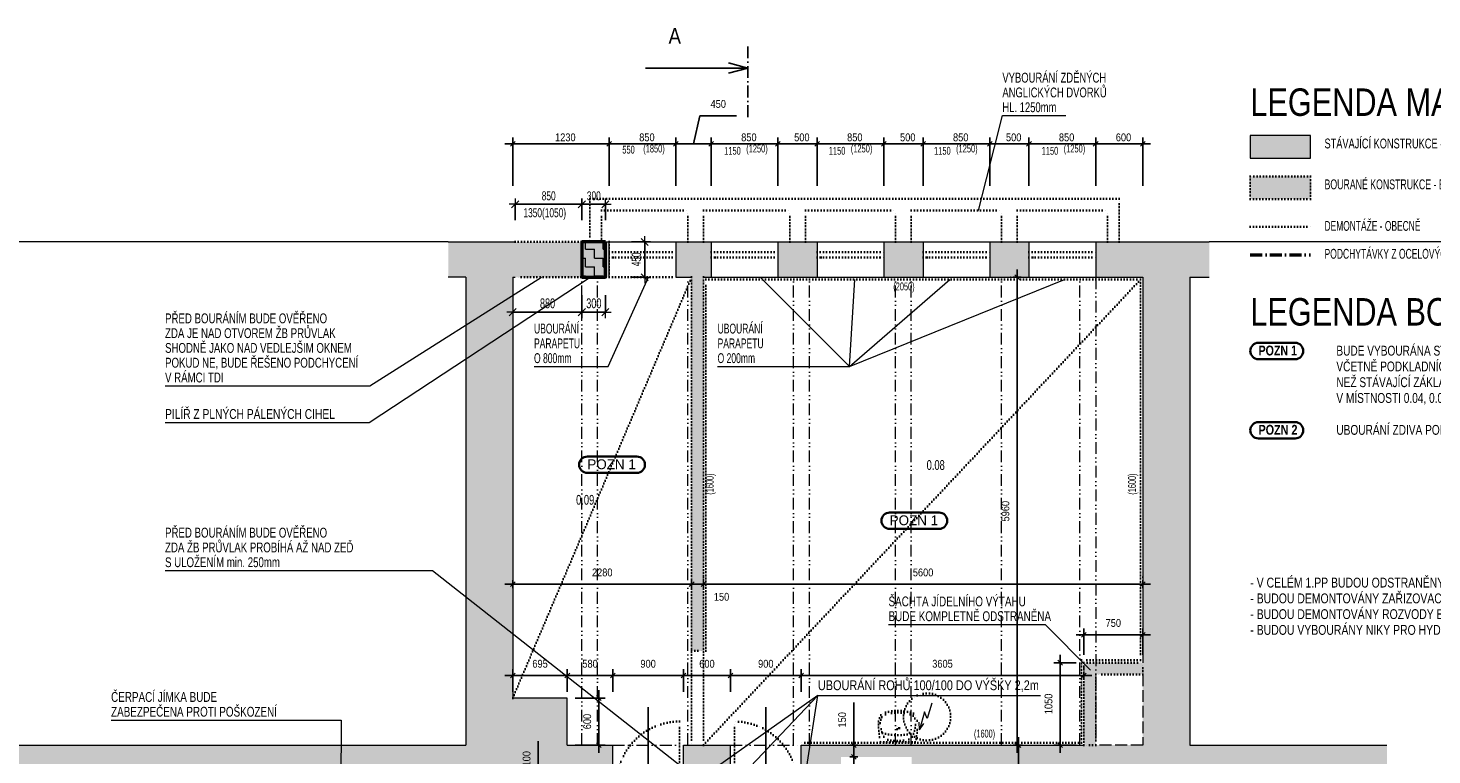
# Model space of a CAD drawing. Header units: millimetres. Extents: x -17938 to 23607, y -64074 to -44432.
# Tile 5 of 6: x -8232 to 9663, y -53692 to -44432. Entities that reach past the tile are written whole.
import ezdxf

# ---------------------------------------------------------------- set-up
doc = ezdxf.new("R2010")
doc.units = ezdxf.units.MM
doc.header["$PDMODE"] = 65
for name, pattern in [('Carkovana 2x_1', [200, 150, -50]), ('Cerchovana_1', [250, 150, -50, 0, -50]), ('JIS_09_15', [300, 150, -50, 0, -50, 0, -50]), ('Teckovana 0.5x_2', [40, 0, -40])]:
    doc.linetypes.add(name, pattern=pattern)
for name, color, linetype, lineweight in [('XR$1$FILING_1', 7, 'Continuous', 25), ('XR$2$1.PP - STÁVAJÍCÍ STAV_1', 7, 'Continuous', 25), ('XR$3$KOTY_1', 7, 'Continuous', 25), ('XR$4$1.PP - BOURÁNÍ_1', 7, 'Continuous', 25)]:
    doc.layers.add(name, color=color, linetype=linetype, lineweight=lineweight)
doc.styles.add('ARIAL', font='ARIAL.TTF')
doc.styles.add('ARIALNARROW', font='ARIALN.TTF')
doc.dimstyles.new('DIMSTYLE_10', dxfattribs={"dimtxt": 125, "dimasz": 150, "dimexe": 0, "dimexo": 0, "dimgap": 62.5, "dimtad": 2, "dimdec": 0, "dimrnd": 5, "dimzin": 12, "dimdsep": 46, "dimtxsty": 'ARIALNARROW', "dimblk1": 'ALL_ML_STRICH', "dimblk2": 'ALL_ML_STRICH', "dimsah": 1, "dimcen": 0, "dimclrd": 6, "dimclre": 6, "dimclrt": 6, "dimadec": 0, "dimazin": 0, "dimtfac": 1, "dimtdec": 0, "dimtix": 1, "dimtmove": 2, "dimatfit": 3, "dimfxl": 0, "dimtvp": 1.2, "dimtzin": 0, "dimlwd": 0, "dimlwe": 18, "dimarcsym": 0})
doc.dimstyles.new('DIMSTYLE_3', dxfattribs={"dimtxt": 125, "dimasz": 150, "dimexe": 0, "dimexo": 0, "dimgap": 62.5, "dimtad": 2, "dimdec": 0, "dimrnd": 5, "dimzin": 12, "dimdsep": 46, "dimtxsty": 'ARIALNARROW', "dimblk1": 'ALL_ML_STRICH', "dimblk2": 'ALL_ML_STRICH', "dimsah": 1, "dimcen": 0, "dimclrd": 6, "dimclre": 6, "dimclrt": 6, "dimadec": 0, "dimazin": 0, "dimtfac": 1, "dimtdec": 0, "dimtix": 1, "dimtmove": 2, "dimatfit": 3, "dimfxl": 0, "dimtzin": 0, "dimlwd": 0, "dimlwe": 18, "dimarcsym": 0})
doc.dimstyles.new('DIMSTYLE_5', dxfattribs={"dimtxt": 114.5, "dimasz": 150, "dimexe": 0, "dimexo": 0, "dimgap": 57.25, "dimtad": 2, "dimdec": 0, "dimrnd": 5, "dimzin": 12, "dimdsep": 46, "dimtxsty": 'ARIALNARROW', "dimblk1": 'ALL_ML_STRICH', "dimblk2": 'ALL_ML_STRICH', "dimsah": 1, "dimcen": 0, "dimclrd": 6, "dimclre": 6, "dimclrt": 6, "dimadec": 0, "dimazin": 0, "dimtfac": 1, "dimtdec": 0, "dimtix": 1, "dimtmove": 2, "dimatfit": 3, "dimfxl": 0, "dimtzin": 0, "dimlwd": 0, "dimlwe": 13, "dimarcsym": 0})
doc.dimstyles.new('DIMSTYLE_6', dxfattribs={"dimtxt": 114.5, "dimasz": 150, "dimexe": 0, "dimexo": 0, "dimgap": 57.25, "dimtad": 2, "dimdec": 0, "dimrnd": 5, "dimzin": 12, "dimdsep": 46, "dimtxsty": 'ARIALNARROW', "dimblk1": 'ALL_ML_STRICH', "dimblk2": 'ALL_ML_STRICH', "dimsah": 1, "dimcen": 0, "dimclrd": 6, "dimclre": 6, "dimclrt": 6, "dimadec": 0, "dimazin": 0, "dimtfac": 1, "dimtdec": 0, "dimtix": 1, "dimtmove": 2, "dimatfit": 3, "dimfxl": 0, "dimtzin": 0, "dimlwd": 0, "dimlwe": 13, "dimarcsym": 0})

# ---------------------------------------------------------------- blocks, each defined once
blk = doc.blocks.new('NSY140')
at = {"color": 0, "linetype": 'ByBlock', "lineweight": -2}
for p, q in [((-25, 0), (25, 0)), ((-15, -15), (15, 15)), ((0, -25), (0, 25))]:
    blk.add_line(p, q, dxfattribs=at)
blk = doc.blocks.new('ALL_ML_STRICH')
at = {"color": 0, "linetype": 'ByBlock', "lineweight": -2}
for p, q in [((-1, 0), (0.5, 0)), ((-0.3, -0.3), (0.3, 0.3)), ((0, -0.5), (0, 0.5))]:
    blk.add_line(p, q, dxfattribs=at)
blk = doc.blocks.new('*D15')
at = {"layer": 'DEFPOINTS', "color": 6, "linetype": 'Continuous', "lineweight": 13}
for p in [(-873, -47157), (-873, -47607), (-371, -47607)]:
    blk.add_point(p, dxfattribs=at)
at = {"layer": 'XR$4$1.PP - BOURÁNÍ_1', "color": 6, "linetype": 'Continuous', "lineweight": -2}
for p, q in [((-539, -47157), (-371, -47157)), ((-371, -47607), (-371, -47157)), ((-539, -47607), (-371, -47607))]:
    blk.add_line(p, q, dxfattribs=at)
at = {"layer": 'XR$4$1.PP - BOURÁNÍ_1', "color": 6, "linetype": 'Continuous', "lineweight": 13, "xscale": 150, "yscale": 150, "zscale": 150}
for p, rotation in [((-371, -47157), 90), ((-371, -47607), 270)]:
    blk.add_blockref('ALL_ML_STRICH', p, dxfattribs=dict(at, rotation=rotation))
at = {"layer": 'XR$4$1.PP - BOURÁNÍ_1', "color": 6, "linetype": 'Continuous', "lineweight": 13, "insert": (-478, -47379), "char_height": 114.5, "width": 278.73, "attachment_point": 5, "rotation": 90, "style": 'ARIALNARROW'}
blk.add_mtext('\\W0.81;\\A1;{450}', dxfattribs=at)
blk = doc.blocks.new('*D16')
at = {"layer": 'DEFPOINTS', "color": 6, "linetype": 'Continuous', "lineweight": 13}
for p in [(-2023, -46677), (-2023, -47157), (-1173, -47157)]:
    blk.add_point(p, dxfattribs=at)
at = {"layer": 'XR$4$1.PP - BOURÁNÍ_1', "color": 6, "linetype": 'Continuous', "lineweight": -2}
for p, q in [((-2023, -46879), (-2023, -46677)), ((-2023, -46677), (-1173, -46677)), ((-1173, -46879), (-1173, -46677))]:
    blk.add_line(p, q, dxfattribs=at)
at = {"layer": 'XR$4$1.PP - BOURÁNÍ_1', "color": 6, "linetype": 'Continuous', "lineweight": 13, "xscale": 150, "yscale": 150, "zscale": 150, "rotation": 180}
blk.add_blockref('ALL_ML_STRICH', (-2023, -46677), dxfattribs=at)
at = {"layer": 'XR$4$1.PP - BOURÁNÍ_1', "color": 6, "linetype": 'Continuous', "lineweight": 13, "xscale": 150, "yscale": 150, "zscale": 150}
blk.add_blockref('ALL_ML_STRICH', (-1173, -46677), dxfattribs=at)
at = {"layer": 'XR$4$1.PP - BOURÁNÍ_1', "color": 6, "linetype": 'Continuous', "lineweight": 13, "insert": (-1595, -46570), "char_height": 114.5, "width": 278.73, "attachment_point": 5, "style": 'ARIALNARROW'}
blk.add_mtext('\\W0.81;\\A1;{850}', dxfattribs=at)
at = {"layer": 'XR$4$1.PP - BOURÁNÍ_1', "color": 6, "linetype": 'Continuous', "lineweight": 13, "insert": (-1917, -46727), "char_height": 114.5, "width": 5.73, "attachment_point": 1, "line_spacing_factor": 0.60241, "style": 'ARIALNARROW'}
blk.add_mtext('\\W0.81;1350(1050)', dxfattribs=at)
blk = doc.blocks.new('*D17')
at = {"layer": 'DEFPOINTS', "color": 6, "linetype": 'Continuous', "lineweight": 13}
for p in [(-1173, -46677), (-1173, -47157), (-873, -47157)]:
    blk.add_point(p, dxfattribs=at)
at = {"layer": 'XR$4$1.PP - BOURÁNÍ_1', "color": 6, "linetype": 'Continuous', "lineweight": -2}
for p, q in [((-1173, -46879), (-1173, -46677)), ((-1173, -46677), (-873, -46677)), ((-873, -46879), (-873, -46677))]:
    blk.add_line(p, q, dxfattribs=at)
at = {"layer": 'XR$4$1.PP - BOURÁNÍ_1', "color": 6, "linetype": 'Continuous', "lineweight": 13, "xscale": 150, "yscale": 150, "zscale": 150, "rotation": 180}
blk.add_blockref('ALL_ML_STRICH', (-1173, -46677), dxfattribs=at)
at = {"layer": 'XR$4$1.PP - BOURÁNÍ_1', "color": 6, "linetype": 'Continuous', "lineweight": 13, "xscale": 150, "yscale": 150, "zscale": 150}
blk.add_blockref('ALL_ML_STRICH', (-873, -46677), dxfattribs=at)
at = {"layer": 'XR$4$1.PP - BOURÁNÍ_1', "color": 6, "linetype": 'Continuous', "lineweight": 13, "insert": (-1020, -46570), "char_height": 114.5, "width": 278.73, "attachment_point": 5, "style": 'ARIALNARROW'}
blk.add_mtext('\\W0.81;\\A1;{300}', dxfattribs=at)
blk = doc.blocks.new('*D25')
at = {"layer": 'DEFPOINTS', "color": 6, "linetype": 'Continuous', "lineweight": 18}
for p in [(-2053, -47607), (-1173, -47607), (-2053, -48051)]:
    blk.add_point(p, dxfattribs=at)
at = {"layer": 'XR$4$1.PP - BOURÁNÍ_1', "color": 6, "linetype": 'Continuous', "lineweight": -2}
for p, q in [((-1173, -47836), (-1173, -48051)), ((-2053, -48051), (-2053, -48051)), ((-2053, -48051), (-1173, -48051))]:
    blk.add_line(p, q, dxfattribs=at)
at = {"layer": 'XR$4$1.PP - BOURÁNÍ_1', "color": 6, "linetype": 'Continuous', "lineweight": 18, "xscale": 150, "yscale": 150, "zscale": 150, "rotation": 180}
blk.add_blockref('ALL_ML_STRICH', (-2053, -48051), dxfattribs=at)
at = {"layer": 'XR$4$1.PP - BOURÁNÍ_1', "color": 6, "linetype": 'Continuous', "lineweight": 18, "xscale": 150, "yscale": 150, "zscale": 150}
blk.add_blockref('ALL_ML_STRICH', (-1173, -48051), dxfattribs=at)
at = {"layer": 'XR$4$1.PP - BOURÁNÍ_1', "color": 6, "linetype": 'Continuous', "lineweight": 18, "insert": (-1610, -47939), "char_height": 125, "width": 304.29, "attachment_point": 5, "style": 'ARIALNARROW'}
blk.add_mtext('\\W0.81;\\A1;{880}', dxfattribs=at)
blk = doc.blocks.new('*D26')
at = {"layer": 'DEFPOINTS', "color": 6, "linetype": 'Continuous', "lineweight": 18}
for p in [(-1173, -47607), (-873, -47607), (-1173, -48051)]:
    blk.add_point(p, dxfattribs=at)
at = {"layer": 'XR$4$1.PP - BOURÁNÍ_1', "color": 6, "linetype": 'Continuous', "lineweight": -2}
for p, q in [((-1173, -47836), (-1173, -48051)), ((-873, -47836), (-873, -48051)), ((-1173, -48051), (-873, -48051))]:
    blk.add_line(p, q, dxfattribs=at)
at = {"layer": 'XR$4$1.PP - BOURÁNÍ_1', "color": 6, "linetype": 'Continuous', "lineweight": 18, "xscale": 150, "yscale": 150, "zscale": 150, "rotation": 180}
blk.add_blockref('ALL_ML_STRICH', (-1173, -48051), dxfattribs=at)
at = {"layer": 'XR$4$1.PP - BOURÁNÍ_1', "color": 6, "linetype": 'Continuous', "lineweight": 18, "xscale": 150, "yscale": 150, "zscale": 150}
blk.add_blockref('ALL_ML_STRICH', (-873, -48051), dxfattribs=at)
at = {"layer": 'XR$4$1.PP - BOURÁNÍ_1', "color": 6, "linetype": 'Continuous', "lineweight": 18, "insert": (-1020, -47939), "char_height": 125, "width": 304.29, "attachment_point": 5, "style": 'ARIALNARROW'}
blk.add_mtext('\\W0.81;\\A1;{300}', dxfattribs=at)

msp = doc.modelspace()

# ---------------------------------------------------------------- hatches: boundary and pattern name
at = {"layer": 'XR$1$FILING_1', "linetype": 'Continuous', "lineweight": 50}
msp.add_hatch(color=254, dxfattribs=at).paths.add_polyline_path([(-2052.8, -47606.7), (-2022.8, -47606.7), (-2022.8, -47156.7), (-2875.1, -47156.7), (-2875.1, -47606.7), (-2652.8, -47606.7), (-2652.8, -53566.7), (-11507.8, -53566.7), (-11507.8, -53172.2), (-11957.8, -53172.2), (-11957.8, -57146.7), (-12335.6, -57146.7), (-12335.6, -57596.7), (-10877.8, -57596.7), (-10877.8, -57146.7), (-11507.8, -57146.7), (-11507.8, -54166.7), (-4827.8, -54166.7), (-4827.8, -54966.7), (-4527.8, -54966.7), (-4527.8, -54166.7), (-1077.8, -54166.7), (-1077.8, -54266.7), (-777.8, -54266.7), (-777.8, -53566.7), (-1357.8, -53566.7), (-1357.8, -52966.7), (-2052.8, -52966.7)])
at = {"layer": 'XR$1$FILING_1', "linetype": 'Teckovana 0.5x_2', "lineweight": 50}
for points in [[(27.2, -47156.7), (27.2, -47606.7), (227.2, -47606.7), (377.2, -47606.7), (477.2, -47606.7), (477.2, -47156.7)], [(1827.2, -47156.7), (1327.2, -47156.7), (1327.2, -47606.7), (1827.2, -47606.7)], [(2132.2, -53716.7), (3032.2, -53716.7), (3032.2, -54166.7), (8352.2, -54166.7), (8352.2, -57146.7), (8052.2, -57146.7), (8052.2, -57596.7), (9169, -57596.7), (9169, -57146.7), (8802.2, -57146.7), (8802.2, -54166.7), (9090.1, -54166.7), (9090.1, -53566.7), (6577.2, -53566.7), (6577.2, -47606.7), (6825.4, -47606.7), (6825.4, -47156.7), (5377.2, -47156.7), (5377.2, -47606.7), (5977.2, -47606.7), (5977.2, -53566.7), (1622.2, -53566.7), (1622.2, -54066.7), (1722.2, -54166.7), (2132.2, -54166.7)], [(3177.2, -47156.7), (2677.2, -47156.7), (2677.2, -47606.7), (3177.2, -47606.7)], [(4527.2, -47156.7), (4027.2, -47156.7), (4027.2, -47606.7), (4527.2, -47606.7)], [(122.2, -53566.7), (122.2, -54066.7), (222.2, -54166.7), (622.2, -54166.7), (722.2, -54066.7), (722.2, -53566.7)]]:
    msp.add_hatch(color=254, dxfattribs=at).paths.add_polyline_path(points)
at = {"layer": 'XR$4$1.PP - BOURÁNÍ_1', "linetype": 'Continuous', "lineweight": 13}
msp.add_hatch(color=254, dxfattribs=at).paths.add_polyline_path([(7348.6, -46090.2), (8116.6, -46090.2), (8116.6, -45802.2), (7348.6, -45802.2)])
at = {"layer": 'XR$4$1.PP - BOURÁNÍ_1', "linetype": 'Continuous', "lineweight": 35}
msp.add_hatch(color=2, dxfattribs=at).paths.add_polyline_path([(7348.6, -46610.6), (8116.6, -46610.6), (8116.6, -46322.6), (7348.6, -46322.6)])
at = {"layer": 'XR$4$1.PP - BOURÁNÍ_1', "linetype": 'Continuous', "lineweight": 50}
for points in [[(-2022.8, -47156.7), (-2022.8, -47606.7), (-822.8, -47606.7), (-822.8, -47156.7)], [(377.2, -52366.7), (377.2, -47606.7), (227.2, -47606.7), (227.2, -52366.7)], [(5227.2, -52516.7), (5227.2, -53566.7), (5377.2, -53566.7), (5377.2, -52666.7), (5977.2, -52666.7), (5977.2, -52516.7)]]:
    msp.add_hatch(color=2, dxfattribs=at).paths.add_polyline_path(points)
at = {"layer": 'XR$4$1.PP - BOURÁNÍ_1', "linetype": 'Continuous', "lineweight": 13}
h = msp.add_hatch(dxfattribs=at)
h.set_pattern_fill('VZOR', color=1, scale=112.5, style=0, pattern_type=2)
h.set_pattern_definition([(0, (225, 225), (112.5, 112.5), [112.5, -112.5]), (90, (225, 225), (-112.5, 112.5), [112.5, -112.5])])
h.paths.add_polyline_path([(-1172.8, -47606.7), (-872.8, -47606.7), (-872.8, -47156.7), (-1172.8, -47156.7)], flags=0)

# ---------------------------------------------------------------- linework, layer by layer
at = {"layer": 'XR$2$1.PP - STÁVAJÍCÍ STAV_1', "color": 6, "linetype": 'Cerchovana_1', "lineweight": 25}
msp.add_line((944.7, -44665.4), (944.7, -45601.3), dxfattribs=at)
at = {"layer": 'XR$2$1.PP - STÁVAJÍCÍ STAV_1', "color": 6, "linetype": 'Continuous', "lineweight": 25}
for q in [(695.5, -44876.2), (-359.9, -44942.2), (695.5, -45008.2)]:
    msp.add_line((944.7, -44942.2), q, dxfattribs=at)
at = {"layer": 'XR$2$1.PP - STÁVAJÍCÍ STAV_1', "color": 250, "linetype": 'Continuous', "lineweight": 13}
for p, q in [((-2875.1, -47156.7), (-11507.8, -47156.7)), ((1477.2, -47156.7), (1677.2, -47156.7)), ((2827.2, -47156.7), (3027.2, -47156.7)), ((4177.2, -47156.7), (4377.2, -47156.7)), ((17177.2, -47156.7), (6825.4, -47156.7)), ((477.2, -47606.7), (1327.2, -47606.7)), ((1827.2, -47606.7), (2677.2, -47606.7)), ((3177.2, -47606.7), (4027.2, -47606.7)), ((4527.2, -47606.7), (5377.2, -47606.7)), ((3195.5, -53144.1), (3132.1, -53371.3)), ((3229.5, -53226), (3195.5, -53144.1)), ((3288.5, -53032.3), (3229.5, -53226)), ((3132.1, -53371.3), (3125.5, -53273.9)), ((3132.1, -53371.3), (3188.2, -53291.4))]:
    msp.add_line(p, q, dxfattribs=at)
at = {"layer": 'XR$2$1.PP - STÁVAJÍCÍ STAV_1', "color": 250, "linetype": 'Continuous', "lineweight": 18}
for p, q in [((-2875.1, -47156.7), (-2022.8, -47156.7)), ((-972.8, -47156.7), (-822.8, -47156.7)), ((-822.8, -47606.7), (-822.8, -47156.7)), ((-822.8, -47156.7), (5377.2, -47156.7)), ((27.2, -47156.7), (27.2, -47606.7)), ((27.2, -47156.7), (377.2, -47156.7)), ((327.2, -47156.7), (477.2, -47156.7)), ((377.2, -47156.7), (477.2, -47156.7)), ((477.2, -47156.7), (477.2, -47606.7)), ((1327.2, -47156.7), (1327.2, -47606.7)), ((1327.2, -47156.7), (1477.2, -47156.7)), ((1677.2, -47156.7), (1827.2, -47156.7)), ((1677.2, -47156.7), (1827.2, -47156.7)), ((1827.2, -47156.7), (1827.2, -47606.7)), ((2677.2, -47156.7), (2677.2, -47606.7)), ((2677.2, -47156.7), (2827.2, -47156.7)), ((3027.2, -47156.7), (3177.2, -47156.7)), ((3027.2, -47156.7), (3177.2, -47156.7)), ((3177.2, -47156.7), (3177.2, -47606.7)), ((4027.2, -47156.7), (4027.2, -47606.7)), ((4027.2, -47156.7), (4177.2, -47156.7)), ((4377.2, -47156.7), (4527.2, -47156.7)), ((4527.2, -47156.7), (4527.2, -47606.7)), ((5377.2, -47156.7), (6825.4, -47156.7)), ((5377.2, -47156.7), (5377.2, -47606.7)), ((-2652.8, -47606.7), (-2875.1, -47606.7)), ((-2652.8, -47606.7), (-2652.8, -53566.7)), ((-2052.8, -47606.7), (-2052.8, -52966.7)), ((-2052.8, -47606.7), (-2022.8, -47606.7)), ((27.2, -47606.7), (227.2, -47606.7)), ((377.2, -47606.7), (477.2, -47606.7)), ((1327.2, -47606.7), (1827.2, -47606.7)), ((2677.2, -47606.7), (3177.2, -47606.7)), ((4027.2, -47606.7), (4527.2, -47606.7)), ((5377.2, -47606.7), (5977.2, -47606.7)), ((5977.2, -47606.7), (5977.2, -52516.7)), ((6577.2, -47606.7), (6577.2, -53566.7)), ((6577.2, -47606.7), (6825.4, -47606.7)), ((-1357.8, -52966.7), (-2052.8, -52966.7)), ((-1357.8, -53566.7), (-1357.8, -52966.7)), ((-11507.8, -53566.7), (-2652.8, -53566.7)), ((-1357.8, -53566.7), (-777.8, -53566.7)), ((-777.8, -54166.7), (-777.8, -53566.7)), ((122.2, -54166.7), (122.2, -53566.7)), ((122.2, -53566.7), (722.2, -53566.7)), ((722.2, -54166.7), (722.2, -53566.7)), ((1622.2, -54166.7), (1622.2, -53566.7)), ((1622.2, -53566.7), (5227.2, -53566.7)), ((6577.2, -53566.7), (9090.1, -53566.7))]:
    msp.add_line(p, q, dxfattribs=at)
at = {"layer": 'XR$2$1.PP - STÁVAJÍCÍ STAV_1', "color": 7, "linetype": 'Continuous', "lineweight": 13}
for p, q in [((-3885.5, -49458.5), (-1068.6, -47606.7)), ((-6485.5, -49458.5), (-3885.5, -49458.5))]:
    msp.add_line(p, q, dxfattribs=at)
at = {"layer": 'XR$2$1.PP - STÁVAJÍCÍ STAV_1', "color": 250, "linetype": 'JIS_09_15', "lineweight": 13}
for p, q in [((-1172.8, -53566.7), (-1172.8, -47606.7)), ((-972.8, -53566.7), (-972.8, -47606.7)), ((177.2, -53566.7), (177.2, -47606.7)), ((1527.2, -53566.7), (1527.2, -47606.7)), ((1727.2, -53566.7), (1727.2, -47606.7)), ((2827.2, -53566.7), (2827.2, -47606.7)), ((3027.2, -53566.7), (3027.2, -47606.7)), ((4177.2, -53566.7), (4177.2, -47606.7)), ((4377.2, -53566.7), (4377.2, -47606.7)), ((5177.2, -53566.7), (5177.2, -47606.7)), ((5377.2, -47606.7), (5377.2, -53566.7)), ((-777.8, -53566.7), (122.2, -53566.7)), ((722.2, -53566.7), (1622.2, -53566.7))]:
    msp.add_line(p, q, dxfattribs=at)
at = {"layer": 'XR$2$1.PP - STÁVAJÍCÍ STAV_1', "color": 7, "linetype": 'Teckovana 0.5x_2', "lineweight": 35}
for p, q in [((-822.8, -47606.7), (27.2, -47606.7)), ((227.2, -47606.7), (227.2, -53566.7)), ((377.2, -47606.7), (377.2, -53566.7)), ((227.2, -52366.7), (377.2, -52366.7)), ((72.2, -54066.7), (72.2, -53266.7)), ((772.2, -54066.7), (772.2, -53266.7)), ((3081.2, -53261.9), (3071, -53227.2)), ((3035.9, -53462.4), (3036.9, -53460.5)), ((2636.3, -53529.6), (3078, -53529.6))]:
    msp.add_line(p, q, dxfattribs=at)
at = {"layer": 'XR$2$1.PP - STÁVAJÍCÍ STAV_1', "color": 250, "linetype": 'Carkovana 2x_1', "lineweight": 18}
for p, q in [((5977.2, -52666.7), (5977.2, -53566.7)), ((5977.2, -53566.7), (5377.2, -53566.7))]:
    msp.add_line(p, q, dxfattribs=at)
at = {"layer": 'XR$2$1.PP - STÁVAJÍCÍ STAV_1', "color": 7, "linetype": 'Teckovana 0.5x_2', "lineweight": 35}
for centre, radius in [((3227.6, -53207.3), 300), ((2857.2, -53350.6), 18.4), ((2857.2, -53350.6), 12.5)]:
    msp.add_circle(centre, radius, dxfattribs=at)
for centre, radius, start, end in [((2857.2, -53742.7), 612.6, 71.23415, 108.76585), ((72.2, -54066.7), 800, 90, 180), ((772.2, -54066.7), 800, 0, 90), ((3523.3, -53306.6), 914.6, 177.34219, 194.1121), ((2888.1, -53318.3), 283.6, 152.30968, 169.00226), ((2843, -53300.7), 211.3, 154.37714, 197.51239), ((2671.4, -53196.8), 36, 108.34231, 163.3538), ((2702.4, -53230.4), 54.3, 92.91431, 157.07001), ((2857, -53688.7), 536.1, 72.93741, 107.06259), ((3005.4, -53243.1), 67.5, 13.61054, 82.40729), ((2709.1, -53283.2), 372.7, 331.59292, 3.28475), ((3042.9, -53196.8), 36, 16.62386, 71.68089), ((2826.3, -53318.3), 283.6, 12.12319, 27.69073), ((2227.1, -53312.9), 878.1, 345.70964, 3.5342), ((3161.9, -53224.7), 538.8, 195.01307, 205.95513), ((2856.7, -52633.5), 806.2, 255.71301, 284.28699), ((2743.8, -53428.3), 73.8, 205.88362, 256.66341), ((2855.6, -52932.1), 582.4, 257.21835, 283.985), ((2971.7, -53429.5), 72.1, 289.99402, 332.81779)]:
    msp.add_arc(centre, radius, start, end, dxfattribs=at)
at = {"layer": 'XR$3$KOTY_1', "color": 96, "linetype": 'Continuous', "lineweight": 25}
for p, q in [((252.2, -45904.9), (331.7, -45548)), ((331.7, -45548), (800.8, -45548)), ((-2152.8, -45904.9), (-722.8, -45904.9)), ((-2052.8, -46442.8), (-2052.8, -45824.9)), ((-922.8, -45904.9), (127.2, -45904.9)), ((-822.8, -46442.8), (-822.8, -45824.9)), ((-822.8, -46442.8), (-822.8, -45824.9)), ((-72.8, -45904.9), (577.2, -45904.9)), ((27.2, -46442.8), (27.2, -45824.9)), ((27.2, -46442.8), (27.2, -45824.9)), ((377.2, -45904.9), (1427.2, -45904.9)), ((477.2, -46442.8), (477.2, -45824.9)), ((477.2, -46442.8), (477.2, -45824.9)), ((1227.2, -45904.9), (1927.2, -45904.9)), ((1327.2, -46442.8), (1327.2, -45824.9)), ((1327.2, -46442.8), (1327.2, -45824.9)), ((1727.2, -45904.9), (2777.2, -45904.9)), ((1827.2, -46442.8), (1827.2, -45824.9)), ((1827.2, -46442.8), (1827.2, -45824.9)), ((2577.2, -45904.9), (3277.2, -45904.9)), ((2677.2, -46442.8), (2677.2, -45824.9)), ((2677.2, -46442.8), (2677.2, -45824.9)), ((3077.2, -45904.9), (4127.2, -45904.9)), ((3177.2, -46442.8), (3177.2, -45824.9)), ((3177.2, -46442.8), (3177.2, -45824.9)), ((3927.2, -45904.9), (4627.2, -45904.9)), ((4027.2, -46442.8), (4027.2, -45824.9)), ((4027.2, -46442.8), (4027.2, -45824.9)), ((4427.2, -45904.9), (5477.2, -45904.9)), ((4527.2, -46442.8), (4527.2, -45824.9)), ((4527.2, -46442.8), (4527.2, -45824.9)), ((5277.2, -45904.9), (6077.2, -45904.9)), ((5377.2, -46442.8), (5377.2, -45824.9)), ((5377.2, -46442.8), (5377.2, -45824.9)), ((5977.2, -46442.8), (5977.2, -45824.9)), ((4376, -47506.7), (4376, -53666.7)), ((4293.4, -47606.7), (4296, -47606.7)), ((-2152.8, -51516.8), (327.2, -51516.8)), ((127.2, -51516.8), (477.2, -51516.8)), ((277.2, -51516.8), (6077.2, -51516.8)), ((377.2, -51416.8), (377.2, -51436.8)), ((377.2, -51416.8), (377.2, -51436.8)), ((5977.2, -51416.8), (5977.2, -51436.8)), ((-2052.8, -51596.3), (-2052.8, -51596.8)), ((227.2, -51596.3), (227.2, -51596.8)), ((227.2, -51596.3), (227.2, -51596.8)), ((6077.2, -52160.6), (5127.2, -52160.6)), ((5227.2, -52416.7), (5227.2, -52080.6)), ((5977.2, -52416.7), (5977.2, -52080.6)), ((4925.6, -52416.7), (4925.6, -53666.7)), ((-2052.8, -52890.2), (-2052.8, -52600.2)), ((-1357.8, -52890.2), (-1357.8, -52600.2)), ((-1357.8, -52890.2), (-1357.8, -52600.2)), ((-777.8, -52890.2), (-777.8, -52600.2)), ((-777.8, -52890.2), (-777.8, -52600.2)), ((122.2, -52890.2), (122.2, -52600.2)), ((122.2, -52890.2), (122.2, -52600.2)), ((722.2, -52890.2), (722.2, -52600.2)), ((722.2, -52890.2), (722.2, -52600.2)), ((1622.2, -52890.2), (1622.2, -52600.2)), ((1622.2, -52890.2), (1622.2, -52600.2)), ((5127.2, -52516.7), (4845.6, -52516.7)), ((5227.2, -52583.6), (5227.2, -52600.2)), ((-2152.8, -52680.2), (-1257.8, -52680.2)), ((-1457.8, -52680.2), (-677.8, -52680.2)), ((-877.8, -52680.2), (222.2, -52680.2)), ((22.2, -52680.2), (822.2, -52680.2)), ((622.2, -52680.2), (1722.2, -52680.2)), ((1522.2, -52680.2), (5327.2, -52680.2)), ((-1257.8, -52966.7), (-874.6, -52966.7)), ((-954.6, -52866.7), (-954.6, -53666.7)), ((-327.8, -53082.1), (-327.8, -54363)), ((1172.2, -53082.1), (1172.2, -54363)), ((2295.1, -53566.7), (2295.1, -53021.9)), ((4393.4, -53466.7), (4393.4, -54266.7)), ((-1727.9, -53518.5), (-1727.9, -54166.7)), ((-1257.8, -53566.7), (-874.6, -53566.7)), ((2210.4, -53566.7), (2215.1, -53566.7)), ((2295.1, -53816.7), (2295.1, -53566.7)), ((4293.4, -53566.7), (4296, -53566.7)), ((4476, -53566.7), (4473.4, -53566.7)), ((5127.2, -53566.7), (4845.6, -53566.7))]:
    msp.add_line(p, q, dxfattribs=at)
at = {"layer": 'XR$4$1.PP - BOURÁNÍ_1', "color": 7, "linetype": 'Continuous', "lineweight": 13}
for p, q in [((3883.8, -46756.7), (4188, -45547)), ((4188, -45547), (4995.5, -45547)), ((8116.6, -45802.2), (7348.6, -45802.2)), ((7348.6, -45802.2), (7348.6, -46090.2)), ((8116.6, -46090.2), (8116.6, -45802.2)), ((7348.6, -46090.2), (8116.6, -46090.2)), ((-3875.5, -48988.5), (-1688.9, -47606.7)), ((-838.6, -48743.8), (-323.8, -47606.7)), ((2239.1, -48743.8), (1101.9, -47606.7)), ((2239.1, -48743.8), (4980.1, -47636.7)), ((2239.1, -48743.8), (3517.8, -47636.7)), ((2239.1, -48743.8), (2305.8, -47636.7)), ((-1782.4, -48743.8), (-838.6, -48743.8)), ((557.6, -48743.8), (2239.1, -48743.8)), ((-6485.5, -48988.5), (-3875.5, -48988.5)), ((-6485.5, -51343.5), (-3075.1, -51343.5)), ((-3075.1, -51343.5), (1774.6, -55155.7)), ((2736.4, -52032.1), (4733, -52032.1)), ((4733, -52032.1), (5312.9, -52611.9)), ((1836.2, -52935.9), (168.3, -54112.8)), ((1836.2, -52935.9), (690.2, -54139.1)), ((1652.2, -54116.7), (1836.2, -52935.9)), ((1836.2, -52935.9), (4672.8, -52935.9)), ((-7173.4, -53249.4), (-4242.1, -53249.4)), ((-4242.1, -53249.4), (-4248.3, -54467.2))]:
    msp.add_line(p, q, dxfattribs=at)
at = {"layer": 'XR$4$1.PP - BOURÁNÍ_1', "color": 7, "linetype": 'Teckovana 0.5x_2', "lineweight": 35}
for p, q in [((8116.6, -46322.6), (7348.6, -46322.6)), ((7348.6, -46322.6), (7348.6, -46610.6)), ((8116.6, -46610.6), (8116.6, -46322.6)), ((5677.2, -46606.7), (-1072.8, -46606.7)), ((-1072.8, -46606.7), (-1072.8, -47156.7)), ((5677.2, -47156.7), (5677.2, -46606.7)), ((7348.6, -46610.6), (8116.6, -46610.6)), ((-922.8, -46756.7), (177.2, -46756.7)), ((-922.8, -47156.7), (-922.8, -46756.7)), ((177.2, -47156.7), (177.2, -46756.7)), ((377.2, -46756.7), (1477.2, -46756.7)), ((377.2, -47156.7), (377.2, -46756.7)), ((1477.2, -47156.7), (1477.2, -46756.7)), ((1677.2, -46756.7), (2827.2, -46756.7)), ((1677.2, -47156.7), (1677.2, -46756.7)), ((2827.2, -47156.7), (2827.2, -46756.7)), ((3027.2, -47156.7), (3027.2, -46756.7)), ((3027.2, -46756.7), (4177.2, -46756.7)), ((4177.2, -47156.7), (4177.2, -46756.7)), ((4377.2, -46756.7), (5527.2, -46756.7)), ((4377.2, -47156.7), (4377.2, -46756.7)), ((5527.2, -47156.7), (5527.2, -46756.7)), ((7348.6, -46964.2), (8116.6, -46964.2)), ((-2022.8, -47156.7), (-822.8, -47156.7)), ((-822.8, -47156.7), (-822.8, -47606.7)), ((-822.8, -47286.7), (27.2, -47286.7)), ((-822.8, -47356.7), (27.2, -47356.7)), ((-772.8, -47356.7), (-772.8, -47286.7)), ((-22.8, -47356.7), (-22.8, -47286.7)), ((477.2, -47286.7), (1327.2, -47286.7)), ((477.2, -47356.7), (1327.2, -47356.7)), ((527.2, -47356.7), (527.2, -47286.7)), ((1277.2, -47356.7), (1277.2, -47286.7)), ((1827.2, -47286.7), (2677.2, -47286.7)), ((1827.2, -47356.7), (2677.2, -47356.7)), ((1877.2, -47356.7), (1877.2, -47286.7)), ((2627.2, -47356.7), (2627.2, -47286.7)), ((3177.2, -47286.7), (4027.2, -47286.7)), ((3177.2, -47356.7), (4027.2, -47356.7)), ((3227.2, -47356.7), (3227.2, -47286.7)), ((3977.2, -47356.7), (3977.2, -47286.7)), ((4527.2, -47286.7), (5377.2, -47286.7)), ((4527.2, -47356.7), (5377.2, -47356.7)), ((4577.2, -47356.7), (4577.2, -47286.7)), ((5327.2, -47356.7), (5327.2, -47286.7)), ((-2052.8, -52966.7), (227.2, -47606.7)), ((-822.8, -47606.7), (-2022.8, -47606.7)), ((377.2, -53566.7), (5977.2, -47606.7)), ((407.2, -52366.7), (407.2, -47636.7)), ((407.2, -47636.7), (5947.2, -47636.7)), ((5947.2, -47636.7), (5947.2, -52486.7)), ((5947.2, -52486.7), (5197.2, -52486.7)), ((5197.2, -52486.7), (5197.2, -53536.7)), ((5227.2, -53566.7), (5227.2, -52516.7)), ((5227.2, -52516.7), (5977.2, -52516.7)), ((5977.2, -52666.7), (5977.2, -52516.7)), ((5977.2, -52666.7), (5377.2, -52666.7)), ((5377.2, -52666.7), (5377.2, -53566.7)), ((5197.2, -53536.7), (1622.2, -53536.7)), ((5377.2, -53566.7), (5227.2, -53566.7))]:
    msp.add_line(p, q, dxfattribs=at)
at = {"layer": 'XR$4$1.PP - BOURÁNÍ_1', "color": 1, "linetype": 'Continuous', "lineweight": 50}
for p, q in [((-1172.8, -47156.7), (-1172.8, -47606.7)), ((-872.8, -47156.7), (-1172.8, -47156.7)), ((-872.8, -47606.7), (-872.8, -47156.7)), ((-1172.8, -47606.7), (-872.8, -47606.7))]:
    msp.add_line(p, q, dxfattribs=at)
at = {"layer": 'XR$4$1.PP - BOURÁNÍ_1', "color": 1, "linetype": 'Cerchovana_1', "lineweight": 50}
msp.add_line((7348.6, -47319.8), (8116.6, -47319.8), dxfattribs=at)
at = {"layer": 'XR$4$1.PP - BOURÁNÍ_1', "color": 7, "linetype": 'Continuous', "lineweight": 35}
for p, q in [((7919.4, -48441.7), (7452.7, -48441.7)), ((7919.4, -48650), (7452.7, -48650)), ((7919.4, -49451.7), (7452.7, -49451.7)), ((7919.4, -49660), (7452.7, -49660)), ((-471.9, -49890.8), (-1102.6, -49890.8)), ((-471.9, -50099.2), (-1102.6, -50099.2)), ((3381.7, -50604.4), (2751, -50604.4)), ((3381.7, -50812.7), (2751, -50812.7))]:
    msp.add_line(p, q, dxfattribs=at)
for centre, start, end in [((7452.7, -48545.9), 90, 270), ((7919.4, -48545.9), 270, 90), ((7452.7, -49555.9), 90, 270), ((7919.4, -49555.9), 270, 90), ((-1102.6, -49995), 90, 270), ((-471.9, -49995), 270, 90), ((2751, -50708.5), 90, 270), ((3381.7, -50708.5), 270, 90)]:
    msp.add_arc(centre, 104.2, start, end, dxfattribs=at)

# ---------------------------------------------------------------- block references
at = {"layer": 'XR$3$KOTY_1', "color": 96, "linetype": 'Continuous', "lineweight": 25, "xscale": 1.999999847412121, "yscale": 1.999999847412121, "zscale": 1.999999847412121}
for p, rotation in [((-2052.8, -45904.9), 180), ((-822.8, -45904.9), 180), ((27.2, -45904.9), 180), ((477.2, -45904.9), 180), ((1327.2, -45904.9), 180), ((1827.2, -45904.9), 180), ((2677.2, -45904.9), 180), ((3177.2, -45904.9), 180), ((4027.2, -45904.9), 180), ((4527.2, -45904.9), 180), ((5377.2, -45904.9), 180), ((4376, -47606.7), 90), ((-2052.8, -51516.8), 180), ((227.2, -51516.8), 180), ((377.2, -51516.8), 180), ((5227.2, -52160.6), 180), ((4925.6, -52516.7), 90), ((-2052.8, -52680.2), 180), ((-1357.8, -52680.2), 180), ((-777.8, -52680.2), 180), ((122.2, -52680.2), 180), ((722.2, -52680.2), 180), ((1622.2, -52680.2), 180), ((-954.6, -52966.7), 90), ((-954.6, -53566.7), 270), ((2295.1, -53566.7), 90), ((2295.1, -53716.7), 270), ((4376, -53566.7), 270), ((4393.4, -53566.7), 90), ((4925.6, -53566.7), 270)]:
    msp.add_blockref('NSY140', p, dxfattribs=dict(at, rotation=rotation))
for p in [(-822.8, -45904.9), (27.2, -45904.9), (477.2, -45904.9), (1327.2, -45904.9), (1827.2, -45904.9), (2677.2, -45904.9), (3177.2, -45904.9), (4027.2, -45904.9), (4527.2, -45904.9), (5377.2, -45904.9), (5977.2, -45904.9), (227.2, -51516.8), (377.2, -51516.8), (5977.2, -51516.8), (5977.2, -52160.6), (-1357.8, -52680.2), (-777.8, -52680.2), (122.2, -52680.2), (722.2, -52680.2), (1622.2, -52680.2), (5227.2, -52680.2)]:
    msp.add_blockref('NSY140', p, dxfattribs=at)

# ---------------------------------------------------------------- texts
at = {"layer": 'XR$2$1.PP - STÁVAJÍCÍ STAV_1', "color": 6, "linetype": 'Continuous', "lineweight": 35, "insert": (-67, -44432.2), "char_height": 200, "width": 247.187, "attachment_point": 1, "style": 'ARIAL'}
msp.add_mtext('\\W0.85;A', dxfattribs=at)
at = {"layer": 'XR$2$1.PP - STÁVAJÍCÍ STAV_1', "color": 250, "linetype": 'Continuous', "lineweight": 25, "char_height": 125, "width": 347.332, "attachment_point": 7}
for s, insert in [('\\W0.71;0.08', (3222.7, -50062.7)), ('\\W0.71;0.09', (-1245.8, -50506.3))]:
    msp.add_mtext(s, dxfattribs=dict(at, insert=insert))
at = {"layer": 'XR$3$KOTY_1', "color": 96, "linetype": 'Continuous', "lineweight": 18, "char_height": 100}
for s, insert, width, attachment_point in [('\\W0.88;450', (566.2, -45398.8), 275.138, 5), ('\\W0.88;1230', (-1383.1, -45824.7), 347.332, 5), ('\\W0.88;850', (-343.1, -45824.7), 275.138, 5), ('\\W0.88;850', (956.9, -45824.7), 275.138, 5), ('\\W0.88;500', (1631.9, -45824.7), 275.138, 5), ('\\W0.88;850', (2306.9, -45824.7), 275.138, 5), ('\\W0.88;500', (2981.9, -45824.7), 275.138, 5), ('\\W0.88;850', (3656.9, -45824.7), 275.138, 5), ('\\W0.88;500', (4331.9, -45824.7), 275.138, 5), ('\\W0.88;850', (5006.9, -45824.7), 275.138, 5), ('\\W0.88;600', (5731.9, -45824.7), 275.138, 5), ('\\W0.71;550', (-656.5, -46032.3), 220.11, 7), ('\\W0.71;(1850)', (-390.2, -46046.5), 393.375, 7), ('\\W0.71;1150', (642.2, -46046.5), 266.314, 7), ('\\W0.71;(1250)', (922.6, -46046.5), 393.375, 7), ('\\W0.71;1150', (1975.4, -46046.5), 266.314, 7), ('\\W0.71;(1250)', (2255.9, -46046.5), 393.375, 7), ('\\W0.71;1150', (3317.7, -46046.5), 266.314, 7), ('\\W0.71;(1250)', (3598.2, -46046.5), 393.375, 7), ('\\W0.71;1150', (4689.2, -46046.5), 266.314, 7), ('\\W0.71;(1250)', (4969.7, -46046.5), 393.375, 7), ('\\W0.88;2280', (-912.8, -51367.6), 361.77, 5), ('\\W0.88;5600', (3177.2, -51367.6), 361.77, 5), ('\\W0.88;150', (607.9, -51678.4), 260.699, 5), ('\\W0.88;750', (5602.2, -52011.4), 275.138, 5), ('\\W0.88;695', (-1705.3, -52531), 275.138, 5), ('\\W0.88;580', (-1067.8, -52531), 275.138, 5), ('\\W0.88;900', (-327.8, -52531), 275.138, 5), ('\\W0.88;600', (422.2, -52531), 275.138, 5), ('\\W0.88;900', (1172.2, -52531), 275.138, 5), ('\\W0.88;3605', (3424.7, -52531), 361.77, 5)]:
    msp.add_mtext(s, dxfattribs=dict(at, insert=insert, width=width, attachment_point=attachment_point))
at = {"layer": 'XR$3$KOTY_1', "color": 96, "linetype": 'Continuous', "lineweight": 18, "char_height": 100, "attachment_point": 5, "rotation": 90}
for s, insert, width in [('\\W0.88;5960', (4226.8, -50586.7), 361.77), ('\\W0.88;1050', (4776.4, -53041.7), 347.332), ('\\W0.88;600', (-1103.8, -53266.7), 275.138), ('\\W0.88;150', (2145.9, -53244.3), 260.699), ('\\W0.88;100', (-1877.1, -53740.8), 260.699)]:
    msp.add_mtext(s, dxfattribs=dict(at, insert=insert, width=width))
at = {"layer": 'XR$4$1.PP - BOURÁNÍ_1', "color": 7, "linetype": 'Continuous', "lineweight": 35, "char_height": 125, "attachment_point": 1, "style": 'ARIALNARROW'}
for s, insert, width, line_spacing_factor in [('\\W0.84;VYBOURÁNÍ ZDĚNÝCH\\PANGLICKÝCH DVORKŮ\\PHL. 1250mm', (4188, -45001.2), 1372.337, 0.903614), ('\\W0.86;PŘED BOURÁNÍM BUDE OVĚŘENO\\PZDA JE NAD OTVOREM ŽB PRŮVLAK\\PSHODNĚ JAKO NAD VEDLEJŠIM OKNEM\\PPOKUD NE, BUDE ŘEŠENO PODCHYCENÍ\\PV RÁMCI TDI', (-6485.5, -48067.7), 2530.139, 0.903614), ('\\W0.76;UBOURÁNÍ\\PPARAPETU\\PO 800mm', (-1782.4, -48198), 660.661, 0.903614), ('\\W0.76;UBOURÁNÍ\\PPARAPETU\\PO 200mm', (557.6, -48198), 660.661, 0.903614), ('\\W0.90;BUDE VYBOURÁNA STÁVAJÍCÍ SKLADBA BETONOVÉ PODLAHY\\PVČETNĚ PODKLADNÍCH VRSTEV V CELKOVÉ TL. 440mm - NESMÍ BÝT HLUBŠÍ\\PNEŽ STÁVAJÍCÍ ZÁKLADOVÁ SPÁRA OKOLNÍCH STĚN!!! - DNO ZÁKLADOVÉ SPÁRY BUDE PRŮBĚŽNĚ OVĚŘOVÁNO SONDAMI\\PV MÍSTNOSTI 0.04, 0.05, 0.08, 0.09 JE NA BETONOVÉ PODLAZE KERAMICKÁ DLAŽBA', (8445.2, -48479.2), 7959.604, 0.963855), ('\\W0.86;PŘED BOURÁNÍM BUDE OVĚŘENO\\PZDA ŽB PRŮVLAK PROBÍHÁ AŽ NAD ZEĎ\\PS ULOŽENÍM min. 250mm', (-6485.5, -50797.7), 2736.805, 0.903614), ('\\W0.93;- V CELÉM 1.PP BUDOU ODSTRANĚNY OMÍTKY STĚN VČ. KERAMICKÝCH OBKLADŮ\\P- BUDOU DEMONTOVÁNY ZAŘIZOVACÍ PŘEDMĚTY, VČ. PŘIPOJOVACÍHO POTRUBÍ\\P- BUDOU DEMONTOVÁNY ROZVODY ELEKTROINSTALACE\\P- BUDOU VYBOURÁNY NIKY PRO HYDRANT, EL. ROZVADĚČE, SPLACHOVAČE ZÁVĚSNÝCH WC', (7348.6, -51434.1), 6097.888, 0.963855), ('\\W0.88;ŠACHTA JÍDELNÍHO VÝTAHU\\PBUDE KOMPLETNĚ ODSTRANĚNA', (2736.4, -51673.8), 2051.518, 0.903614), ('\\W0.88;ČERPACÍ JÍMKA BUDE\\PZABEZPEČENA PROTI POŠKOZENÍ', (-7173.4, -52891), 2108.237, 0.903614)]:
    msp.add_mtext(s, dxfattribs=dict(at, insert=insert, width=width, line_spacing_factor=line_spacing_factor))
at = {"layer": 'XR$4$1.PP - BOURÁNÍ_1', "color": 7, "linetype": 'Continuous', "lineweight": 70, "char_height": 350, "attachment_point": 7, "style": 'ARIAL'}
for s, insert, width in [('\\W0.80;LEGENDA MATERIÁLŮ', (7348.6, -45555.7), 4368.344), ('\\W0.80;LEGENDA BOURACÍCH PRACÍ', (7348.6, -48226.9), 5787.103)]:
    msp.add_mtext(s, dxfattribs=dict(at, insert=insert, width=width))
at = {"layer": 'XR$4$1.PP - BOURÁNÍ_1', "color": 7, "linetype": 'Continuous', "lineweight": 25, "char_height": 125, "style": 'ARIALNARROW'}
for s, insert, width, attachment_point in [('\\W0.82;STÁVAJÍCÍ KONSTRUKCE - BEZ ROZLIŠENÍ', (8294, -45966.7), 2464.746, 7), ('\\W0.78;BOURANÉ KONSTRUKCE - BEZ ROZLIŠENÍ', (8294, -46487.1), 2344.706, 7), ('\\W0.75;DEMONTÁŽE - OBECNĚ', (8294, -47016.4), 1273.994, 7), ('\\W0.76;PODCHYTÁVKY Z OCELOVÝCH NOSNÍKŮ', (8294, -47371.9), 2193.765, 7), ('\\W0.91;PILÍŘ Z PLNÝCH PÁLENÝCH CIHEL', (-6485.5, -49412.7), 2213.296, 7), ('\\W0.90;UBOURÁNÍ ZDIVA POD PRŮVLAKEM DLE NÁKRESU', (8445.2, -49551.7), 3236.12, 4), ('\\W0.97;UBOURÁNÍ ROHŮ 100/100 DO VÝŠKY 2,2m', (1836.2, -52890), 2897.343, 7)]:
    msp.add_mtext(s, dxfattribs=dict(at, insert=insert, width=width, attachment_point=attachment_point))
at = {"layer": 'XR$4$1.PP - BOURÁNÍ_1', "color": 7, "linetype": 'Continuous', "lineweight": 18, "char_height": 100, "attachment_point": 7, "style": 'ARIALNARROW'}
for s, insert, width in [('\\W0.79;(2050)', (2797.3, -47803.6), 302.963), ('\\W0.78;(1600)', (3826, -53500), 302.237)]:
    msp.add_mtext(s, dxfattribs=dict(at, insert=insert, width=width))
at = {"layer": 'XR$4$1.PP - BOURÁNÍ_1', "color": 7, "linetype": 'Continuous', "lineweight": 35, "char_height": 125, "attachment_point": 7}
for s, insert, width, style in [('\\W0.95;\\fArial Narrow|i0|b1|c0|p0;POZN 1', (7452.7, -48604.2), 559.351, 'ARIALNARROW'), ('\\W0.96;\\fArial Narrow|i0|b1|c0|p0;POZN 2', (7452.7, -49614.2), 560.239, 'ARIALNARROW'), ('\\W0.98;POZN 1', (-1102.6, -50053.3), 692.246, 'ARIAL'), ('\\W0.98;POZN 1', (2751, -50766.9), 692.246, 'ARIAL')]:
    msp.add_mtext(s, dxfattribs=dict(at, insert=insert, width=width, style=style))
at = {"layer": 'XR$4$1.PP - BOURÁNÍ_1', "color": 7, "linetype": 'Continuous', "lineweight": 18, "char_height": 100, "width": 302.237, "attachment_point": 7, "rotation": 90, "style": 'ARIALNARROW'}
for insert in [(537.2, -50376.1), (5921, -50376.1)]:
    msp.add_mtext('\\W0.78;(1600)', dxfattribs=dict(at, insert=insert))

# ---------------------------------------------------------------- dimensions: what is measured, and where the dimension line sits
at = {"layer": 'XR$4$1.PP - BOURÁNÍ_1', "color": 6, "linetype": 'Continuous', "lineweight": 13}
dim = msp.add_linear_dim(base=(-1172.8, -46676.9), p1=(-2022.8, -46878.6), p2=(-1172.8, -46878.6), text='<>\\X\\W0.81;1350(1050)', dimstyle='DIMSTYLE_6', override={"dimpost": '<>', "dimclrd": 6, "dimclre": 6, "dimclrt": 6, "dimlwd": 0, "dimlwe": 13}, dxfattribs=at)
dim.commit()
dim.dimension.update_dxf_attribs({"geometry": '*D16', "text_midpoint": (-1594.9, -46569.7), "dimtype": 160})
dim = msp.add_linear_dim(base=(-872.8, -46676.9), p1=(-1172.8, -46878.6), p2=(-872.8, -46878.6), dimstyle='DIMSTYLE_6', override={"dimpost": '<>', "dimclrd": 6, "dimclre": 6, "dimclrt": 6, "dimlwd": 0, "dimlwe": 13}, dxfattribs=at)
dim.commit()
dim.dimension.update_dxf_attribs({"geometry": '*D17', "text_midpoint": (-1019.9, -46569.7), "dimtype": 160})
dim = msp.add_linear_dim(base=(-370.8, -47156.7), p1=(-539.4, -47606.7), p2=(-539.4, -47156.7), angle=90, dimstyle='DIMSTYLE_5', override={"dimpost": '<>', "dimclrd": 6, "dimclre": 6, "dimclrt": 6, "dimlwd": 0, "dimlwe": 13}, dxfattribs=at)
dim.commit()
dim.dimension.update_dxf_attribs({"geometry": '*D15', "text_midpoint": (-478, -47378.8), "dimtype": 160})
at = {"layer": 'XR$4$1.PP - BOURÁNÍ_1', "color": 6, "linetype": 'Continuous', "lineweight": 18}
for base, p1, p2, dimstyle, picture, middle in [((-1172.8, -48051.5), (-2052.8, -48051.5), (-1172.8, -47836), 'DIMSTYLE_3', '*D25', (-1609.7, -47939)), ((-872.8, -48051.5), (-1172.8, -47836), (-872.8, -47836), 'DIMSTYLE_10', '*D26', (-1019.7, -47939))]:
    dim = msp.add_linear_dim(base=base, p1=p1, p2=p2, dimstyle=dimstyle, override={"dimpost": '<>', "dimclrd": 6, "dimclre": 6, "dimclrt": 6, "dimlwd": 0, "dimlwe": 18}, dxfattribs=at)
    dim.commit()
    dim.dimension.update_dxf_attribs({"geometry": picture, "text_midpoint": middle, "dimtype": 160})

doc.saveas('drawing.dxf')
